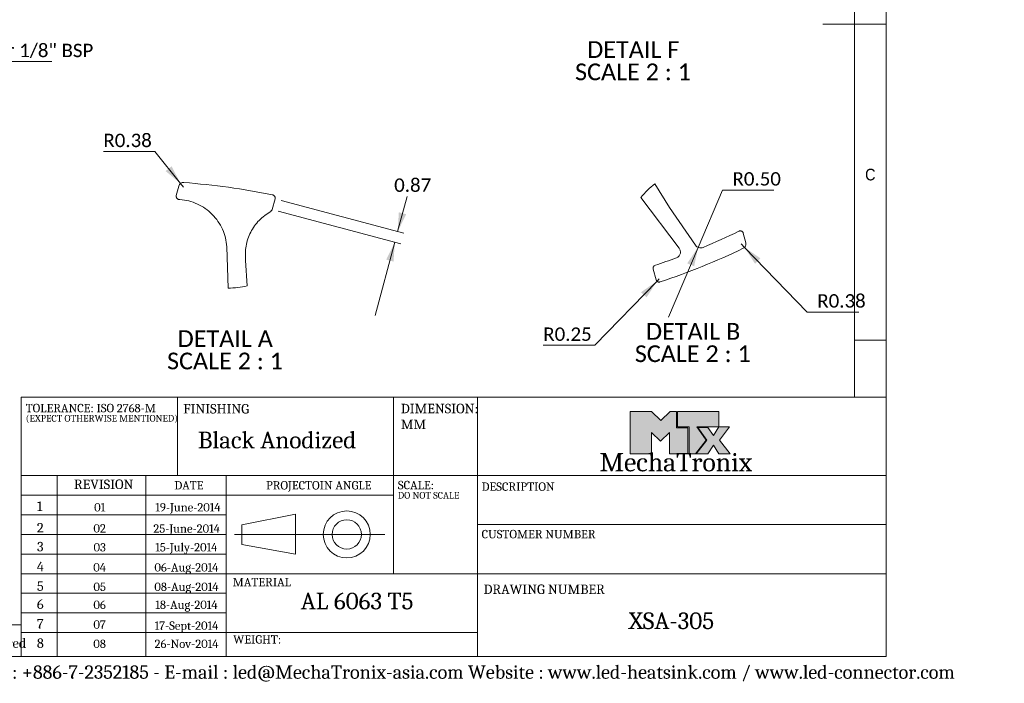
# Model space of a CAD drawing. Header units: millimetres. Extents: x 5 to 311, y 1 to 205.
# Tile 10 of 15: x 155 to 311, y 1 to 106. Entities that reach past the tile are written whole.
import ezdxf

# ---------------------------------------------------------------- set-up
doc = ezdxf.new("R2010")
doc.units = ezdxf.units.MM
doc.linetypes.add('SLD-一點鏈線-(中心線)', pattern=[34.29, 30.48, -1.27, 1.27, -1.27])
doc.linetypes.add('SLD-實線', pattern=[0])
doc.layers.add('BLUE', color=150, linetype='SLD-實線')
doc.styles.add('SLDTEXTSTYLE0', font='GOTHIC.TTF', dxfattribs={"width": 0.913})
doc.styles.add('SLDTEXTSTYLE1', font='CAMBRIA.TTC')
doc.styles.add('SLDTEXTSTYLE2', font='CAMBRIAB.TTF')
doc.styles.add('SLDTEXTSTYLE3', font='CALIBRI.TTF')
doc.dimstyles.new('SLDDIMSTYLE2', dxfattribs={"dimtxt": 2.116667, "dimasz": 3, "dimexe": 0, "dimexo": 0.0625, "dimgap": 0.529167, "dimtad": 0, "dimtih": 1, "dimtoh": 1, "dimlfac": 2, "dimrnd": 1e-09, "dimzin": 4, "dimdsep": 46, "dimtxsty": 'SLDTEXTSTYLE3', "dimblk1": 'NONE', "dimsah": 1, "dimcen": 0, "dimadec": 0, "dimazin": 1, "dimtfac": 1, "dimtmove": 0, "dimatfit": 3, "dimldrblk": 'NONE', "dimfxl": 0, "dimfrac": 2, "dimtolj": 1, "dimtzin": 12, "dimarcsym": 0})
doc.dimstyles.new('SLDDIMSTYLE6', dxfattribs={"dimtxt": 2.116667, "dimasz": 3, "dimexe": 0, "dimexo": 0.0625, "dimgap": 0.529167, "dimtad": 0, "dimtih": 1, "dimtoh": 1, "dimlfac": 0.5, "dimrnd": 1e-09, "dimdsep": 46, "dimtxsty": 'SLDTEXTSTYLE3', "dimsah": 1, "dimcen": 0.09, "dimadec": 0, "dimazin": 2, "dimtfac": 1, "dimtmove": 0, "dimatfit": 0, "dimfxl": 0, "dimfrac": 2, "dimtolj": 1, "dimtzin": 12, "dimarcsym": 0})
doc.dimstyles.new('SLDDIMSTYLE7', dxfattribs={"dimtxt": 2.116667, "dimasz": 3, "dimexe": 0, "dimexo": 0.0625, "dimgap": 0.529167, "dimtad": 0, "dimtih": 1, "dimtoh": 1, "dimlfac": 0.5, "dimrnd": 1e-09, "dimdsep": 46, "dimtxsty": 'SLDTEXTSTYLE3', "dimsah": 1, "dimcen": 0, "dimadec": 0, "dimazin": 2, "dimtfac": 1, "dimtofl": 0, "dimtmove": 0, "dimatfit": 3, "dimfxl": 0, "dimfrac": 2, "dimtolj": 1, "dimtzin": 12, "dimarcsym": 0})
doc.dimstyles.new('SLDDIMSTYLE8', dxfattribs={"dimtxt": 2.116667, "dimasz": 3, "dimexe": 0, "dimexo": 0.0625, "dimgap": 0.529167, "dimtad": 0, "dimtih": 1, "dimtoh": 1, "dimlfac": 0.5, "dimrnd": 1e-09, "dimzin": 0, "dimdsep": 46, "dimtxsty": 'SLDTEXTSTYLE3', "dimsah": 1, "dimcen": 0, "dimadec": 0, "dimazin": 0, "dimtfac": 1, "dimtofl": 0, "dimtmove": 1, "dimatfit": 3, "dimfxl": 0, "dimfrac": 2, "dimtolj": 1, "dimtzin": 12, "dimarcsym": 0})

# ---------------------------------------------------------------- blocks, each defined once
blk = doc.blocks.new('MTX')
at = {"linetype": 'Continuous'}
blk.add_hatch(color=7, dxfattribs=at).paths.add_polyline_path([(26.75, -2.57), (23.42, 2.01), (31.15, 2.01), (31.15, 7.46), (16.73, 7.46), (16.73, 2.01), (20.73, 2.01), (20.73, -7.46), (23.03, -7.46)], flags=0)
at = {"layer": 'BLUE'}
for points in [[(14.09, 7.46), (10.8, 4.29), (7.57, 7.46), (0, 7.46), (0, -7.46), (7.6, -7.46), (7.6, 0.11), (10.71, -2.94), (13.81, 0.11), (13.81, -7.46), (20.25, -7.46), (20.25, 1.66), (16.28, 1.66), (16.28, 7.46), (14.18, 7.46)], [(23.78, 1.82), (26.97, -2.58), (23.22, -7.46), (27.37, -7.46), (29.3, -4.38), (31.15, -7.46), (35.21, -7.46), (31.45, -2.57), (34.94, 2.01), (31.21, 2.01), (29.3, -0.94), (27.37, 1.82)]]:
    blk.add_hatch(color=256, dxfattribs=at).paths.add_polyline_path(points, flags=0)
at = {"color": 7, "linetype": 'SLD-實線', "lineweight": 0}
for p, q in [((0, 7.46), (0, -7.46)), ((0, 7.46), (7.57, 7.46)), ((10.8, 4.29), (7.57, 7.46)), ((10.8, 4.29), (14.09, 7.46)), ((14.09, 7.46), (14.18, 7.46)), ((14.18, 7.46), (16.28, 7.46)), ((16.28, 7.46), (16.28, 1.66)), ((16.73, 7.46), (31.15, 7.46)), ((16.73, 7.46), (16.73, 2.01)), ((31.15, 7.46), (31.15, 2.01)), ((7.6, -7.46), (7.6, 0.11)), ((10.71, -2.94), (7.6, 0.11)), ((10.71, -2.94), (13.81, 0.11)), ((13.81, -7.46), (13.81, 0.11)), ((16.28, 1.66), (20.25, 1.66)), ((16.73, 2.01), (20.73, 2.01)), ((20.25, 1.66), (20.25, -7.46)), ((20.73, -7.46), (20.73, 2.01)), ((26.75, -2.57), (23.42, 2.01)), ((23.42, 2.01), (31.15, 2.01)), ((27.37, 1.82), (23.78, 1.82)), ((23.78, 1.82), (26.97, -2.58)), ((29.3, -0.94), (27.37, 1.82)), ((31.21, 2.01), (29.3, -0.94)), ((34.94, 2.01), (31.21, 2.01)), ((31.45, -2.57), (34.94, 2.01)), ((23.03, -7.46), (26.75, -2.57)), ((26.97, -2.58), (23.22, -7.46)), ((35.21, -7.46), (31.45, -2.57)), ((27.37, -7.46), (29.3, -4.38)), ((29.3, -4.38), (31.15, -7.46)), ((0, -7.46), (7.6, -7.46)), ((20.25, -7.46), (13.81, -7.46)), ((20.73, -7.46), (23.03, -7.46)), ((23.22, -7.46), (27.37, -7.46)), ((31.15, -7.46), (35.21, -7.46))]:
    blk.add_line(p, q, dxfattribs=at)
blk = doc.blocks.new('SW_NOTE_0')
at = {"color": 0, "linetype": 'Continuous', "lineweight": 0, "attachment_point": 1, "style": 'SLDTEXTSTYLE1'}
for s, insert, char_height in [('SCALE:', (0, 1.7), 1.323), ('DO NOT SCALE', (0, -0.05), 1.0583)]:
    blk.add_mtext(s, dxfattribs=dict(at, insert=insert, char_height=char_height))
blk = doc.blocks.new('SW_NOTE_1')
at = {"color": 0, "linetype": 'Continuous', "lineweight": 0, "attachment_point": 1, "style": 'SLDTEXTSTYLE1'}
for s, insert, char_height in [('TOLERANCE: ISO 2768-M', (0, 1.7), 1.3229), ('(EXPECT OTHERWISE MENTIONED)', (0, -0.05), 1.0583)]:
    blk.add_mtext(s, dxfattribs=dict(at, insert=insert, char_height=char_height))
blk = doc.blocks.new('SW_NOTE_2')
at = {"color": 0, "linetype": 'Continuous', "lineweight": 0, "char_height": 1.5, "attachment_point": 1, "style": 'SLDTEXTSTYLE1'}
for s, insert in [('DIMENSION:', (0, 1.93)), ('MM', (0, -0.57))]:
    blk.add_mtext(s, dxfattribs=dict(at, insert=insert))
blk = doc.blocks.new('_D_4')
at = {"color": 5, "linetype": 'SLD-實線', "lineweight": 0}
for p, q in [((102.99, 73.5), (119.7, 99.06)), ((119.7, 99.06), (160.18, 99.06)), ((100.64, 69.9), (102.99, 73.5))]:
    blk.add_line(p, q, dxfattribs=at)
blk.add_solid([(102.99, 73.5), (105.14, 75.68), (104.13, 76.34)], dxfattribs=at)
at = {"color": 5, "linetype": 'SLD-實線', "lineweight": 0, "attachment_point": 1, "style": 'SLDTEXTSTYLE3'}
for s, insert, char_height in [('%%c', (133.83, 105.33), 2.117), ('8.60', (137.1, 105.33), 2.117), (' thru', (142.11, 105.33), 2.117), ('foreseen for 1/8" NPT or 1/8" BSP', (121.29, 101.88), 2.1167)]:
    blk.add_mtext(s, dxfattribs=dict(at, insert=insert, char_height=char_height))
blk = doc.blocks.new('_NONE')
blk = doc.blocks.new('_D_10')
at = {"color": 5, "linetype": 'SLD-實線', "lineweight": 0}
for p, q in [((196.42, 77.11), (215.79, 71.92)), ((214.83, 72.18), (216.32, 77.76)), ((195.97, 75.43), (215.34, 70.24)), ((214.38, 70.5), (211.27, 58.91))]:
    blk.add_line(p, q, dxfattribs=at)
for points in [[(214.83, 72.18), (216.18, 74.93), (215.02, 75.24)], [(214.38, 70.5), (213.02, 67.76), (214.18, 67.45)]]:
    blk.add_solid(points, dxfattribs=at)
at = {"color": 5, "linetype": 'SLD-實線', "lineweight": 0, "insert": (214.28, 80.59), "char_height": 2.117, "attachment_point": 1, "style": 'SLDTEXTSTYLE3'}
blk.add_mtext('0.87', dxfattribs=at)
blk = doc.blocks.new('_D_11')
at = {"color": 5, "linetype": 'SLD-實線', "lineweight": 0}
for p, q in [((176.46, 84.84), (168.34, 84.84)), ((180.52, 79.79), (176.46, 84.84)), ((181, 79.2), (180.52, 79.79))]:
    blk.add_line(p, q, dxfattribs=at)
blk.add_solid([(180.52, 79.79), (179.11, 82.5), (178.17, 81.75)], dxfattribs=at)
at = {"color": 5, "linetype": 'SLD-實線', "lineweight": 0, "insert": (168.34, 87.66), "char_height": 2.117, "attachment_point": 1, "style": 'SLDTEXTSTYLE3'}
blk.add_mtext('R0.38', dxfattribs=at)
blk = doc.blocks.new('SW_NOTE_4')
at = {"color": 0, "linetype": 'Continuous', "lineweight": 0, "attachment_point": 2, "style": 'SLDTEXTSTYLE3'}
for s, insert, char_height in [('DETAIL A', (6.37, 3.53), 2.646), ('SCALE 2 : 1', (6.33, 0), 2.6458)]:
    blk.add_mtext(s, dxfattribs=dict(at, insert=insert, char_height=char_height))
blk = doc.blocks.new('_D_12')
at = {"color": 5, "linetype": 'SLD-實線', "lineweight": 0}
for p, q in [((262.3, 69.69), (266.16, 78.76)), ((266.16, 78.76), (274.28, 78.76)), ((262.3, 69.69), (257.61, 58.65))]:
    blk.add_line(p, q, dxfattribs=at)
blk.add_solid([(262.3, 69.69), (260.58, 67.17), (261.68, 66.7)], dxfattribs=at)
at = {"color": 5, "linetype": 'SLD-實線', "lineweight": 0, "insert": (267.74, 81.58), "char_height": 2.117, "attachment_point": 1, "style": 'SLDTEXTSTYLE3'}
blk.add_mtext('R0.50', dxfattribs=at)
blk = doc.blocks.new('_D_13')
at = {"color": 5, "linetype": 'SLD-實線', "lineweight": 0}
for p, q in [((255.81, 64.35), (245.97, 54.21)), ((256.16, 64.71), (255.81, 64.35)), ((245.97, 54.21), (237.84, 54.21))]:
    blk.add_line(p, q, dxfattribs=at)
blk.add_solid([(255.81, 64.35), (253.29, 62.61), (254.15, 61.78)], dxfattribs=at)
at = {"color": 5, "linetype": 'SLD-實線', "lineweight": 0, "insert": (237.84, 57.03), "char_height": 2.117, "attachment_point": 1, "style": 'SLDTEXTSTYLE3'}
blk.add_mtext('R0.25', dxfattribs=at)
blk = doc.blocks.new('_D_14')
at = {"color": 5, "linetype": 'SLD-實線', "lineweight": 0}
for p, q in [((269.11, 70.23), (269.64, 69.68)), ((269.64, 69.68), (279.56, 59.47)), ((279.56, 59.47), (287.68, 59.47))]:
    blk.add_line(p, q, dxfattribs=at)
blk.add_solid([(269.64, 69.68), (271.3, 67.11), (272.16, 67.95)], dxfattribs=at)
at = {"color": 5, "linetype": 'SLD-實線', "lineweight": 0, "insert": (281.14, 62.29), "char_height": 2.117, "attachment_point": 1, "style": 'SLDTEXTSTYLE3'}
blk.add_mtext('R0.38', dxfattribs=at)
blk = doc.blocks.new('SW_NOTE_5')
at = {"color": 0, "linetype": 'Continuous', "lineweight": 0, "attachment_point": 2, "style": 'SLDTEXTSTYLE3'}
for s, insert, char_height in [('DETAIL B', (6.33, 3.53), 2.646), ('SCALE 2 : 1', (6.27, 0), 2.6458)]:
    blk.add_mtext(s, dxfattribs=dict(at, insert=insert, char_height=char_height))
blk = doc.blocks.new('SW_NOTE_6')
at = {"color": 0, "linetype": 'Continuous', "lineweight": 0, "attachment_point": 2, "style": 'SLDTEXTSTYLE3'}
for s, insert, char_height in [('DETAIL F', (6.16, 3.53), 2.646), ('SCALE 2 : 1', (6.12, 0), 2.6458)]:
    blk.add_mtext(s, dxfattribs=dict(at, insert=insert, char_height=char_height))

msp = doc.modelspace()

# ---------------------------------------------------------------- linework, layer by layer
at = {"color": 7, "linetype": 'SLD-實線', "lineweight": 0}
for p, q in [((292, 77.25), (292, 205)), ((287, 60.25), (287, 200)), ((292, 105), (282, 105)), ((292, 5), (292, 77.25)), ((155.344, 46.0304), (292, 46.0304)), ((155.344, 46.0304), (155.344, 5.6979)), ((180.018, 33.6204), (180.018, 46.0304)), ((214.182, 46.0304), (214.182, 18.1079)), ((227.468, 46.0304), (227.468, 5.6979)), ((292, 33.6204), (155.344, 33.6204)), ((161.038, 33.6204), (161.038, 5.6979)), ((175.0474, 33.6204), (175.0474, 5.6979)), ((187.7552, 33.6204), (187.7552, 5.6979)), ((187.7552, 30.5179), (155.344, 30.5179)), ((187.7552, 27.4154), (155.344, 27.4154)), ((198.683, 27.5043), (190.2286, 25.8134)), ((198.683, 21.2104), (198.683, 27.5043)), ((190.2286, 25.8134), (190.2286, 22.706)), ((227.468, 25.8642), (292, 25.8642)), ((187.7552, 24.3129), (155.344, 24.3129)), ((190.2286, 22.706), (198.683, 21.2104)), ((187.7552, 21.2104), (155.344, 21.2104)), ((195.202, 18.1079), (155.344, 18.1079)), ((195.202, 18.1079), (292, 18.1079)), ((187.7552, 15.0054), (155.344, 15.0054)), ((187.7552, 11.9029), (155.344, 11.9029)), ((155.344, 8.8004), (187.7552, 8.8004)), ((187.7552, 8.8004), (227.468, 8.8004)), ((5, 5), (292, 5))]:
    msp.add_line(p, q, dxfattribs=at)
at = {"color": 7, "linetype": 'SLD-實線', "lineweight": 15}
for p, q in [((179.8581, 77.8909), (180.261, 79.3945)), ((180.3104, 77.2614), (180.4135, 77.256)), ((195.4557, 77.3737), (195.0046, 75.6901)), ((259.2943, 69.5443), (253.2628, 77.5904)), ((269.4405, 71.9286), (269.8434, 70.425)), ((187.8345, 69.7825), (188.0364, 63.2621)), ((190.791, 67.5969), (191.0681, 63.6006)), ((255.674, 64.5777), (255.2229, 66.2613))]:
    msp.add_line(p, q, dxfattribs=at)
at = {"color": 9, "linetype": 'SLD-實線', "lineweight": 0}
for p, q in [((287, 60.25), (287, 46.0304)), ((287, 55), (292, 55)), ((104.8, 10), (155.344, 10)), ((155.344, 5.6979), (155.344, 5)), ((161.038, 5.6979), (161.038, 5)), ((175.0474, 5.6979), (175.0474, 5)), ((187.7552, 5.6979), (187.7552, 5)), ((227.468, 5.6979), (227.468, 5))]:
    msp.add_line(p, q, dxfattribs=at)
at = {"color": 7, "linetype": 'SLD-一點鏈線-(中心線)', "lineweight": 0}
for p, q in [((187.7552, 30.5179), (214.182, 30.5179)), ((212.8089, 24.3129), (189.0547, 24.3129))]:
    msp.add_line(p, q, dxfattribs=at)
at = {"color": 7, "linetype": 'SLD-實線', "lineweight": 15, "flags": 128}
msp.add_lwpolyline([(261.8825, 70.0311), (257.7801, 76.0205), (255.4606, 79.7272)], dxfattribs=at)
at = {"color": 7, "linetype": 'SLD-實線', "lineweight": 0}
for radius in [3.7148, 2.3157]:
    msp.add_circle((206.7945, 24.3129), radius, dxfattribs=at)
for centre, radius, start, end in [((263.0814, 69.6904), 12.6021, 127.209228, 141.180155), ((188.2025, 75.5179), 12.257, 269.223346, 283.520554)]:
    msp.add_arc(centre, radius, start, end, dxfattribs=at)
at = {"color": 7, "linetype": 'SLD-實線', "lineweight": 15}
for centre, radius, start, end in [((221.3398, 169.5339), 108.2176, 292.688353, 295.976001), ((221.3388, 169.5361), 110.9601, 288.373522, 295.689179), ((221.3448, 169.5193), 108.2022, 288.427368, 290.295412)]:
    msp.add_arc(centre, radius, start, end, dxfattribs=at)
for points, knots in [([(181.0522, 79.9556), (180.964, 79.9534), (180.7877, 79.949), (180.5475, 79.8288), (180.3547, 79.6419), (180.2922, 79.477), (180.261, 79.3945)], [0, 0, 0, 0, 0.250001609, 0.500002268, 0.750002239, 1, 1, 1, 1]), ([(181.0522, 79.9556), (183.4047, 79.7404), (188.1098, 79.3101), (192.7523, 78.4319), (195.0735, 77.9929)], [0, 0, 0, 0, 0.50000003, 1, 1, 1, 1]), ([(180.3105, 77.2625), (180.2738, 77.2671), (180.2004, 77.2763), (180.0976, 77.3204), (180.0066, 77.3843), (179.9319, 77.467), (179.8771, 77.5641), (179.8455, 77.6707), (179.8363, 77.7822), (179.8508, 77.8547), (179.8581, 77.8909)], [0, 0, 0, 0, 0.12499993, 0.24999879, 0.37499979, 0.50000129, 0.62499914, 0.74999939, 0.87499865, 1, 1, 1, 1]), ([(195.4557, 77.3737), (195.4625, 77.4071), (195.4762, 77.4737), (195.4706, 77.5763), (195.4459, 77.6755), (195.4011, 77.7676), (195.3388, 77.8489), (195.2612, 77.9155), (195.172, 77.9665), (195.1063, 77.9841), (195.0735, 77.9929)], [0, 0, 0, 0, 0.12500058, 0.24999999, 0.37500581, 0.50000155, 0.62500435, 0.75000111, 0.87500009, 1, 1, 1, 1]), ([(180.4134, 77.2551), (180.8894, 77.1966), (181.8415, 77.0795), (183.2006, 76.584), (184.4534, 75.8718), (185.5574, 74.9424), (186.4792, 73.832), (187.1827, 72.5743), (187.6688, 71.2117), (187.7793, 70.2589), (187.8345, 69.7825)], [0, 0, 0, 0, 0.1249999, 0.24999984, 0.37500002, 0.49999976, 0.62499967, 0.74999961, 0.87500004, 1, 1, 1, 1]), ([(190.791, 67.5969), (190.7735, 68.3715), (190.7386, 69.9206), (191.5347, 72.13), (192.8594, 74.0693), (194.1356, 74.9482), (194.7737, 75.3876)], [0, 0, 0, 0, 0.24999956, 0.50000021, 0.74999986, 1, 1, 1, 1]), ([(194.7736, 75.3877), (194.8008, 75.4056), (194.8552, 75.4416), (194.9212, 75.5144), (194.974, 75.5972), (194.9944, 75.6591), (195.0046, 75.6901)], [0, 0, 0, 0, 0.25000258, 0.50001132, 0.74999891, 1, 1, 1, 1]), ([(269.4405, 71.9286), (269.4288, 71.9634), (269.4052, 72.0331), (269.342, 72.1247), (269.2619, 72.201), (269.1667, 72.2578), (269.0614, 72.2925), (268.9513, 72.3029), (268.8407, 72.2906), (268.7726, 72.2626), (268.7386, 72.2486)], [0, 0, 0, 0, 0.12499945, 0.24999824, 0.37499812, 0.49999941, 0.62500054, 0.75000003, 0.87499926, 1, 1, 1, 1]), ([(263.0814, 69.6905), (262.9736, 69.6573), (262.7581, 69.591), (262.4178, 69.6349), (262.1053, 69.7764), (261.9568, 69.9462), (261.8825, 70.0311)], [0, 0, 0, 0, 0.25000031, 0.49999943, 0.74999977, 1, 1, 1, 1]), ([(269.4388, 69.5434), (269.514, 69.5894), (269.6645, 69.6814), (269.8124, 69.9056), (269.886, 70.1639), (269.8576, 70.338), (269.8434, 70.425)], [0, 0, 0, 0, 0.24999886, 0.49999641, 0.74999769, 1, 1, 1, 1]), ([(259.2943, 69.5443), (259.3379, 69.4816), (259.425, 69.3563), (259.4952, 69.1361), (259.5152, 68.9074), (259.4802, 68.68), (259.3931, 68.4669), (259.2582, 68.2812), (259.0847, 68.1285), (258.9455, 68.0659), (258.8759, 68.0346)], [0, 0, 0, 0, 0.12499833, 0.24999769, 0.37500021, 0.49999942, 0.62499862, 0.74999934, 0.87499905, 1, 1, 1, 1]), ([(255.5478, 66.8651), (255.4902, 66.8386), (255.375, 66.7856), (255.256, 66.6328), (255.1941, 66.4493), (255.2133, 66.324), (255.2229, 66.2613)], [0, 0, 0, 0, 0.25000075, 0.50000341, 0.74999483, 1, 1, 1, 1]), ([(255.674, 64.5777), (255.6847, 64.5454), (255.7062, 64.4808), (255.7623, 64.3948), (255.8334, 64.3213), (255.9182, 64.2639), (256.0128, 64.2246), (256.1133, 64.2057), (256.216, 64.2062), (256.2817, 64.2238), (256.3146, 64.2326)], [0, 0, 0, 0, 0.12500282, 0.25000338, 0.3750039, 0.49999957, 0.62500269, 0.75000254, 0.8750024, 1, 1, 1, 1])]:
    msp.add_open_spline(points, degree=3, knots=knots, dxfattribs=at)

# ---------------------------------------------------------------- block references
at = {"color": 7, "linetype": 'Continuous', "lineweight": 0}
for name, p in [('SW_NOTE_6', (245.8978, 98.761)), ('SW_NOTE_5', (255.1902, 54.2058)), ('SW_NOTE_4', (181.2209, 53.0556)), ('SW_NOTE_1', (156.0547, 43.2512)), ('SW_NOTE_2', (215.3297, 43.0336)), ('SW_NOTE_0', (214.8701, 31.081))]:
    msp.add_blockref(name, p, dxfattribs=at)
at = {"color": 7, "linetype": 'Continuous', "xscale": 0.4500000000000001, "yscale": 0.4500000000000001, "zscale": 0.4500000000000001}
msp.add_blockref('MTX', (251.5445, 40.3913), dxfattribs=at)

# ---------------------------------------------------------------- texts
at = {"color": 7, "linetype": 'Continuous', "lineweight": 0}
for s, insert, char_height, attachment_point, style in [('C', (288.6927, 82.1279), 1.8521, 1, 'SLDTEXTSTYLE0'), ('FINISHING', (180.96, 44.9301), 1.5, 1, 'SLDTEXTSTYLE1'), ('Black Anodized', (195.778, 40.5655), 2.645833, 2, 'SLDTEXTSTYLE1'), ('MechaTronix', (258.7816, 37.1924), 2.910417, 2, 'SLDTEXTSTYLE2'), ('REVISION', (163.6745, 32.9868), 1.5, 1, 'SLDTEXTSTYLE1'), ('DATE', (179.5524, 32.7426), 1.32292, 1, 'SLDTEXTSTYLE1'), ('PROJECTOIN ANGLE', (194.0401, 32.7426), 1.322917, 1, 'SLDTEXTSTYLE1'), ('DESCRIPTION', (228.0951, 32.5315), 1.322917, 1, 'SLDTEXTSTYLE1'), ('1', (157.8561, 29.5149), 1.5, 1, 'SLDTEXTSTYLE1'), ('01', (167.7461, 29.2681), 1.32292, 2, 'SLDTEXTSTYLE1'), ('19-June-2014', (181.6913, 29.2681), 1.322917, 2, 'SLDTEXTSTYLE1'), ('2', (157.8302, 26.1299), 1.5, 1, 'SLDTEXTSTYLE1'), ('02', (167.7461, 25.9394), 1.32292, 2, 'SLDTEXTSTYLE1'), ('25-June-2014', (181.4779, 25.9053), 1.322917, 2, 'SLDTEXTSTYLE1'), ('CUSTOMER NUMBER', (228.0951, 25.0275), 1.322917, 1, 'SLDTEXTSTYLE1'), ('3', (157.8302, 23.1398), 1.5, 1, 'SLDTEXTSTYLE1'), ('03', (167.7467, 22.9494), 1.32292, 2, 'SLDTEXTSTYLE1'), ('15-July-2014', (181.4313, 22.9494), 1.322917, 2, 'SLDTEXTSTYLE1'), ('4', (157.8245, 19.9643), 1.5, 1, 'SLDTEXTSTYLE1'), ('04', (167.7383, 19.7738), 1.32292, 2, 'SLDTEXTSTYLE1'), ('06-Aug-2014', (181.4514, 19.7738), 1.322917, 2, 'SLDTEXTSTYLE1'), ('MATERIAL', (188.7621, 17.4393), 1.32292, 1, 'SLDTEXTSTYLE1'), ('5', (157.829, 16.8902), 1.5, 1, 'SLDTEXTSTYLE1'), ('05', (167.7464, 16.6997), 1.32292, 2, 'SLDTEXTSTYLE1'), ('08-Aug-2014', (181.4514, 16.6997), 1.322917, 2, 'SLDTEXTSTYLE1'), ('DRAWING NUMBER', (228.398, 16.3939), 1.5, 1, 'SLDTEXTSTYLE1'), ('6', (157.829, 14.0504), 1.5, 1, 'SLDTEXTSTYLE1'), ('AL 6063 T5', (208.4192, 15.1125), 2.64583, 2, 'SLDTEXTSTYLE1'), ('06', (167.7384, 13.8599), 1.32292, 2, 'SLDTEXTSTYLE1'), ('18-Aug-2014', (181.4557, 13.8599), 1.322917, 2, 'SLDTEXTSTYLE1'), ('7', (157.8298, 10.9272), 1.5, 1, 'SLDTEXTSTYLE1'), ('XSA-305', (258.0815, 11.9893), 2.64583, 2, 'SLDTEXTSTYLE1'), ('07', (167.7398, 10.7367), 1.32292, 2, 'SLDTEXTSTYLE1'), ('17-Sept-2014', (181.4595, 10.5577), 1.322917, 2, 'SLDTEXTSTYLE1'), ('indicated in red', (141.6589, 7.8786), 1.5, 1, 'SLDTEXTSTYLE1'), ('8', (157.8298, 7.8786), 1.5, 1, 'SLDTEXTSTYLE1'), ('WEIGHT:', (188.834, 8.3863), 1.32292, 1, 'SLDTEXTSTYLE1'), ('08', (167.7378, 7.6881), 1.32292, 2, 'SLDTEXTSTYLE1'), ('26-Nov-2014', (181.4676, 7.6881), 1.322917, 2, 'SLDTEXTSTYLE1'), ('MechaTronix Ltd - Address: 4 to 6F, No.308 Ba-De 1st Rd., Sinsin district, Kaohsiung City 80050, Taiwan - Tel: +886-7-2352185 - E-mail : led@MechaTronix-asia.com Website : www.led-heatsink.com / www.led-connector.com', (14.0775, 3.6131), 2.1166667, 1, 'SLDTEXTSTYLE1')]:
    msp.add_mtext(s, dxfattribs=dict(at, insert=insert, char_height=char_height, attachment_point=attachment_point, style=style))

# ---------------------------------------------------------------- dimensions: what is measured, and where the dimension line sits
at = {"color": 5, "linetype": 'SLD-實線', "lineweight": 0}
dim = msp.add_diameter_dim_2p(p1=(100.6389, 69.8978), p2=(102.9919, 73.497), text='<> thru\\Pforeseen for 1/8" NPT or 1/8" BSP', dimstyle='SLDDIMSTYLE2', dxfattribs=at)
dim.commit()
dim.dimension.update_dxf_attribs({"geometry": '_D_4', "text_midpoint": (140.7358, 102.5704), "dimtype": 163})
for center, mpoint, dimstyle, picture, middle in [((180.9951, 79.1978), (180.5188, 79.7901), 'SLDDIMSTYLE7', '_D_11', (171.6055, 86.5586)), ((262.6957, 70.6131), (262.3046, 69.6927), 'SLDDIMSTYLE8', '_D_12', (271.0119, 80.4785)), ((269.1093, 70.2283), (269.6388, 69.6831), 'SLDDIMSTYLE7', '_D_14', (284.4135, 61.1937)), ((256.157, 64.7071), (255.8087, 64.3483), 'SLDDIMSTYLE7', '_D_13', (241.1119, 55.9317))]:
    dim = msp.add_radius_dim(center=center, mpoint=mpoint, dimstyle=dimstyle, dxfattribs=at)
    dim.commit()
    dim.dimension.update_dxf_attribs({"geometry": picture, "text_midpoint": middle, "dimtype": 164})
dim = msp.add_linear_dim(base=(214.3757, 70.4996), p1=(195.4557, 77.3737), p2=(195.0046, 75.6901), angle=75, dimstyle='SLDDIMSTYLE6', dxfattribs=at)
dim.commit()
dim.dimension.update_dxf_attribs({"geometry": '_D_10', "text_midpoint": (216.7839, 79.4871), "dimtype": 160})

doc.saveas('drawing.dxf')
